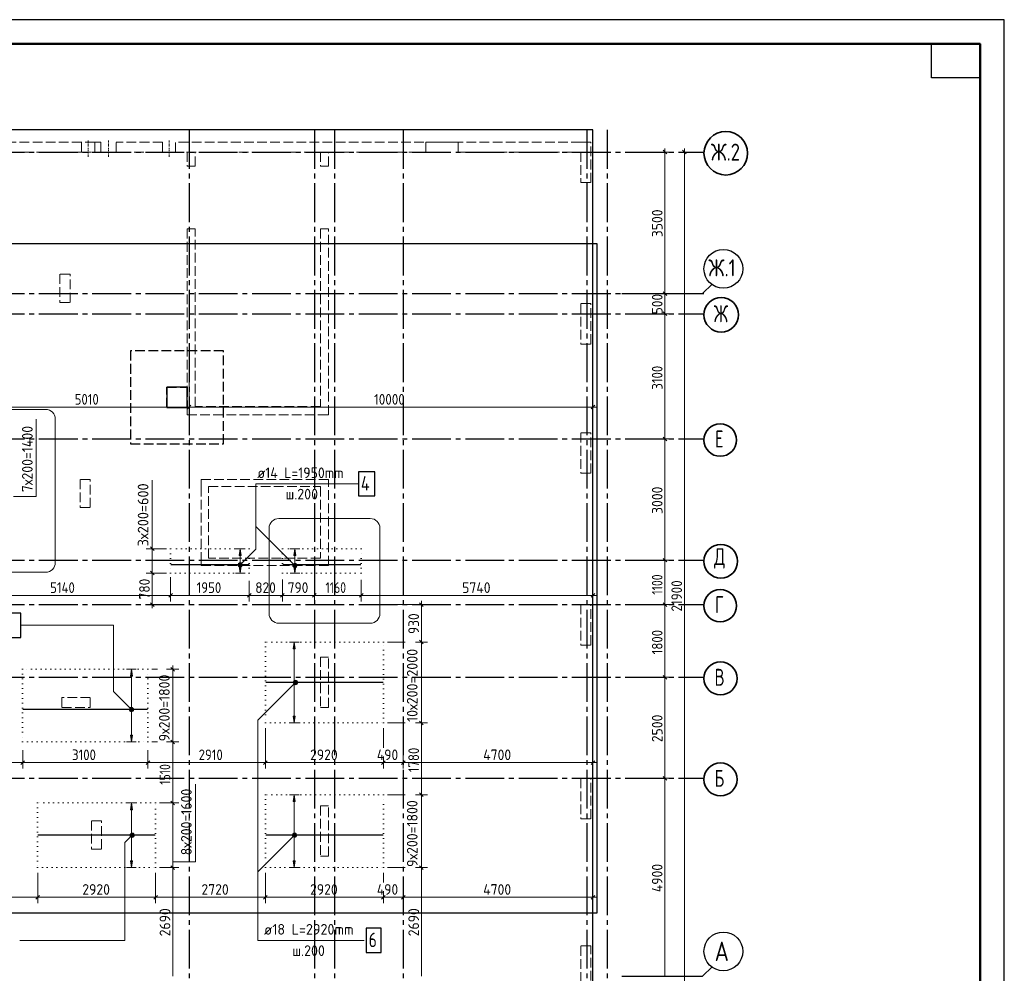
# Model space of a CAD drawing. Header units: millimetres. Extents: x 0 to 50400, y 0 to 35640.
# Tile 8 of 8: x 26019 to 50400, y 12036 to 35640. Entities that reach past the tile are written whole.
import ezdxf

# ---------------------------------------------------------------- set-up
doc = ezdxf.new("R2010")
doc.units = ezdxf.units.MM
for name, pattern in [('______2', [324, 240, -84]), ('______5', [1320, 960, -120, 120, -120]), ('______9', [120, 0, -120])]:
    doc.linetypes.add(name, pattern=pattern)
for name, color, linetype, lineweight in [('Standard', 7, 'Continuous', 25), ('ДОП Верх по Х', 7, 'Continuous', 25), ('ЖБ Лента фундамента под плитной частью', 52, 'Continuous', 50), ('ЖБ Пилон', 7, 'Continuous', 35), ('ЖБ Плита Фундамента верхний уровень', 7, 'Continuous', 35), ('ЖБ Стена верхний уровень', 7, 'Continuous', 35), ('Общий01', 7, 'Continuous', 13), ('Позиционная метка номер позиции', 7, 'Continuous', 13), ('Размерная линия_ общее', 7, 'Continuous', 13), ('Тени', 7, 'Continuous', 13)]:
    doc.layers.add(name, color=color, linetype=linetype, lineweight=lineweight)
doc.layers.add('Оси', color=7, linetype='______5', lineweight=13, true_color=0x656565)
doc.styles.add('ISOCPEUR', font='txt')

msp = doc.modelspace()

# ---------------------------------------------------------------- hatches: boundary and pattern name
at = {"layer": 'ДОП Верх по Х', "linetype": 'Continuous', "lineweight": 13, "transparency": 33554687}
for points in [[(31503, 22375), (31479, 22543), (31455, 22375)], [(32857, 22375), (32833, 22543), (32809, 22375)], [(32841, 20066), (32817, 20234), (32793, 20066)], [(28810, 19394), (28786, 19562), (28762, 19394)], [(32841, 16286), (32817, 16454), (32793, 16286)], [(28810, 16086), (28786, 16254), (28762, 16086)]]:
    msp.add_hatch(color=7, dxfattribs=at).paths.add_polyline_path(points)
for points in [[(31503, 22111), (31479, 21943), (31455, 22111)], [(32857, 22111), (32833, 21943), (32809, 22111)], [(32841, 18402), (32817, 18234), (32793, 18402)], [(28810, 17930), (28786, 17762), (28762, 17930)], [(28810, 14822), (28786, 14654), (28762, 14822)], [(32841, 14822), (32817, 14654), (32793, 14822)]]:
    msp.add_hatch(color=7, dxfattribs=at).paths.add_polyline_path(points, flags=16)
at = {"layer": 'Позиционная метка номер позиции', "linetype": 'Continuous', "lineweight": 13, "transparency": 33554687}
for points in [[(31441, 22181), (31531, 22129), (31465, 22195)], [(31465, 22195), (31531, 22129), (31531, 22157)], [(31465, 22195), (31531, 22157), (31493, 22195)], [(31493, 22195), (31531, 22157), (31517, 22181)], [(31427, 22157), (31517, 22105), (31441, 22181)], [(31427, 22129), (31493, 22091), (31427, 22157)], [(31427, 22157), (31493, 22091), (31517, 22105)], [(31465, 22091), (31427, 22129), (31441, 22105)], [(31427, 22129), (31465, 22091), (31493, 22091)], [(31441, 22181), (31517, 22105), (31531, 22129)], [(32795, 22094), (32847, 22184), (32781, 22119)], [(32781, 22119), (32847, 22184), (32820, 22184)], [(32781, 22119), (32820, 22184), (32781, 22146)], [(32781, 22146), (32820, 22184), (32795, 22171)], [(32795, 22094), (32871, 22171), (32847, 22184)], [(32820, 22080), (32871, 22171), (32795, 22094)], [(32820, 22080), (32885, 22146), (32871, 22171)], [(32847, 22080), (32885, 22146), (32820, 22080)], [(32847, 22080), (32885, 22119), (32885, 22146)], [(32885, 22119), (32847, 22080), (32871, 22094)], [(32886, 19196), (32810, 19272), (32796, 19248)], [(32900, 19220), (32834, 19286), (32810, 19272)], [(32900, 19220), (32810, 19272), (32886, 19196)], [(32900, 19248), (32862, 19286), (32834, 19286)], [(32900, 19248), (32834, 19286), (32900, 19220)], [(32862, 19286), (32900, 19248), (32886, 19272)], [(32886, 19196), (32796, 19248), (32862, 19182)], [(32862, 19182), (32796, 19248), (32796, 19220)], [(32862, 19182), (32796, 19220), (32834, 19182)], [(32834, 19182), (32796, 19220), (32810, 19196)], [(28745, 18524), (28797, 18614), (28732, 18549)], [(28732, 18549), (28797, 18614), (28770, 18614)], [(28732, 18549), (28770, 18614), (28732, 18576)], [(28732, 18576), (28770, 18614), (28745, 18601)], [(28745, 18524), (28822, 18601), (28797, 18614)], [(28770, 18510), (28822, 18601), (28745, 18524)], [(28770, 18510), (28835, 18576), (28822, 18601)], [(28797, 18510), (28835, 18576), (28770, 18510)], [(28797, 18510), (28835, 18549), (28835, 18576)], [(28835, 18549), (28797, 18510), (28822, 18524)], [(28844, 15416), (28767, 15492), (28753, 15468)], [(28844, 15416), (28753, 15468), (28819, 15402)], [(28819, 15402), (28753, 15468), (28753, 15440)], [(28819, 15402), (28753, 15440), (28792, 15402)], [(28792, 15402), (28753, 15440), (28767, 15416)], [(28857, 15440), (28792, 15506), (28767, 15492)], [(28857, 15440), (28767, 15492), (28844, 15416)], [(28857, 15468), (28819, 15506), (28792, 15506)], [(28857, 15468), (28792, 15506), (28857, 15440)], [(28819, 15506), (28857, 15468), (28844, 15492)], [(32862, 15416), (32786, 15492), (32772, 15468)], [(32862, 15416), (32772, 15468), (32838, 15402)], [(32838, 15402), (32772, 15468), (32772, 15440)], [(32838, 15402), (32772, 15440), (32810, 15402)], [(32810, 15402), (32772, 15440), (32786, 15416)], [(32876, 15440), (32810, 15506), (32786, 15492)], [(32876, 15440), (32786, 15492), (32862, 15416)], [(32876, 15468), (32838, 15506), (32810, 15506)], [(32876, 15468), (32810, 15506), (32876, 15440)], [(32838, 15506), (32876, 15468), (32862, 15492)]]:
    msp.add_hatch(color=7, dxfattribs=at).paths.add_polyline_path(points)

# ---------------------------------------------------------------- linework, layer by layer
at = {"layer": 'Standard', "color": 7, "linetype": 'Continuous', "lineweight": 35, "transparency": 33554687}
for p, q in [((49800, 33120), (49800, 24600)), ((49800, 32640), (49800, 24120))]:
    msp.add_line(p, q, dxfattribs=at)
at = {"layer": 'Standard', "color": 7, "linetype": 'Continuous', "lineweight": 50, "transparency": 33554687}
msp.add_line((49800, 32520), (49800, 27840), dxfattribs=at)
at = {"layer": 'Standard', "color": 7, "linetype": 'Continuous', "lineweight": 25, "transparency": 33554687}
for points in [[(0, 0), (50400, 0), (50400, 35640), (0, 35640), (0, 0)], [(49800, 35040), (49800, 34200), (48600, 34200), (48600, 35040), (49800, 35040)]]:
    msp.add_lwpolyline(points, close=True, dxfattribs=at)
at = {"layer": 'Standard', "color": 7, "linetype": 'Continuous', "lineweight": 50, "transparency": 33554687}
msp.add_lwpolyline([(2400, 35040), (49800, 35040), (49800, 600), (2400, 600), (2400, 35040)], close=True, dxfattribs=at)
at = {"layer": 'Standard', "color": 254, "linetype": 'Continuous', "lineweight": -3, "true_color": 0xc4c4ff, "transparency": 33554687}
msp.add_lwpolyline([(11455, 13532), (40318, 13532), (40318, 30092), (11455, 30092), (11455, 13532)], dxfattribs=at)
at = {"layer": 'ДОП Верх по Х', "color": 7, "linetype": 'Continuous', "lineweight": 13, "transparency": 33554687}
for p, q in [((31479, 22543), (31359, 22543)), ((31479, 22543), (31455, 22375)), ((31503, 22375), (31479, 22543)), ((31479, 22543), (31599, 22543)), ((31479, 22543), (31479, 22543)), ((32833, 22543), (32713, 22543)), ((32833, 22543), (32809, 22375)), ((32857, 22375), (32833, 22543)), ((32833, 22543), (32953, 22543)), ((32833, 22543), (32833, 22543)), ((31455, 22375), (31503, 22375)), ((31479, 22111), (31479, 22375)), ((32809, 22375), (32857, 22375)), ((32833, 22111), (32833, 22375)), ((31479, 21943), (31359, 21943)), ((31479, 21943), (31455, 22111)), ((31455, 22111), (31503, 22111)), ((31503, 22111), (31479, 21943)), ((31479, 21943), (31599, 21943)), ((31479, 21943), (31479, 21943)), ((32833, 21943), (32713, 21943)), ((32833, 21943), (32809, 22111)), ((32809, 22111), (32857, 22111)), ((32857, 22111), (32833, 21943)), ((32833, 21943), (32953, 21943)), ((32833, 21943), (32833, 21943)), ((32817, 20234), (32697, 20234)), ((32817, 20234), (32793, 20066)), ((32793, 20066), (32841, 20066)), ((32841, 20066), (32817, 20234)), ((32817, 20234), (32937, 20234)), ((32817, 20234), (32817, 20234)), ((32817, 18402), (32817, 20066)), ((28786, 19562), (28666, 19562)), ((28786, 19562), (28762, 19394)), ((28810, 19394), (28786, 19562)), ((28786, 19562), (28906, 19562)), ((28786, 19562), (28786, 19562)), ((28762, 19394), (28810, 19394)), ((28786, 17930), (28786, 19394)), ((32817, 18234), (32793, 18402)), ((32793, 18402), (32841, 18402)), ((32841, 18402), (32817, 18234)), ((32817, 18234), (32697, 18234)), ((32817, 18234), (32937, 18234)), ((32817, 18234), (32817, 18234)), ((28786, 17762), (28762, 17930)), ((28762, 17930), (28810, 17930)), ((28810, 17930), (28786, 17762)), ((28786, 17762), (28666, 17762)), ((28786, 17762), (28906, 17762)), ((28786, 17762), (28786, 17762)), ((32817, 16454), (32697, 16454)), ((32817, 16454), (32793, 16286)), ((32841, 16286), (32817, 16454)), ((32817, 16454), (32937, 16454)), ((32817, 16454), (32817, 16454)), ((28786, 16254), (28666, 16254)), ((28786, 16254), (28762, 16086)), ((28810, 16086), (28786, 16254)), ((28786, 16254), (28906, 16254)), ((28786, 16254), (28786, 16254)), ((32793, 16286), (32841, 16286)), ((32817, 14822), (32817, 16286)), ((28762, 16086), (28810, 16086)), ((28786, 14822), (28786, 16086)), ((28786, 14654), (28666, 14654)), ((28786, 14654), (28762, 14822)), ((28762, 14822), (28810, 14822)), ((28810, 14822), (28786, 14654)), ((28786, 14654), (28906, 14654)), ((28786, 14654), (28786, 14654)), ((32817, 14654), (32697, 14654)), ((32817, 14654), (32793, 14822)), ((32793, 14822), (32841, 14822)), ((32841, 14822), (32817, 14654)), ((32817, 14654), (32937, 14654)), ((32817, 14654), (32817, 14654))]:
    msp.add_line(p, q, dxfattribs=at)
at = {"layer": 'ДОП Верх по Х', "color": 7, "linetype": 'Continuous', "lineweight": 25, "transparency": 33554687}
for p, q in [((31697, 22143), (29761, 22143)), ((31697, 22143), (29761, 22143)), ((34467, 22143), (32531, 22143)), ((34467, 22143), (32531, 22143)), ((35016, 19234), (32114, 19234)), ((35016, 19234), (32114, 19234)), ((29183, 18562), (26097, 18562)), ((29183, 18562), (26097, 18562)), ((29371, 15454), (26469, 15454)), ((29371, 15454), (26469, 15454)), ((35016, 15454), (32114, 15454)), ((35016, 15454), (32114, 15454))]:
    msp.add_line(p, q, dxfattribs=at)
for points in [[(34408, 23852), (34816, 23852), (34816, 24452), (34408, 24452), (34408, 23852)], [(25676, 20351), (26048, 20351), (26048, 20951), (25676, 20951), (25676, 20351)], [(34600, 12551), (34972, 12551), (34972, 13151), (34600, 13151), (34600, 12551)]]:
    msp.add_lwpolyline(points, dxfattribs=at)
at = {"layer": 'ЖБ Лента фундамента под плитной частью', "color": 253, "linetype": '______2', "lineweight": -3, "true_color": 0xa0a0a0, "transparency": 33554687}
for p, q in [((31065, 27442), (28765, 27442)), ((28765, 27442), (28765, 25142)), ((31065, 25142), (31065, 27442)), ((29665, 26542), (30165, 26542)), ((29665, 26042), (29665, 26542)), ((30165, 26542), (30165, 26042)), ((30165, 26042), (29665, 26042)), ((28765, 25142), (31065, 25142))]:
    msp.add_line(p, q, dxfattribs=at)
at = {"layer": 'ЖБ Пилон', "color": 253, "linetype": '______2', "lineweight": 13, "true_color": 0xa0a0a0, "transparency": 33554687}
for p, q in [((27265, 29342), (27015, 29342)), ((27015, 29342), (27015, 28642)), ((27265, 28642), (27265, 29342)), ((27015, 28642), (27265, 28642)), ((40165, 28612), (39915, 28612)), ((39915, 28612), (39915, 27612)), ((40165, 27612), (40165, 28612)), ((39915, 27612), (40165, 27612)), ((40165, 25412), (39915, 25412)), ((39915, 25412), (39915, 24412)), ((40165, 24412), (40165, 25412)), ((39915, 24412), (40165, 24412)), ((27765, 24262), (27515, 24262)), ((27515, 24262), (27515, 23562)), ((27765, 23562), (27765, 24262)), ((27515, 23562), (27765, 23562)), ((40165, 21162), (39915, 21162)), ((39915, 21162), (39915, 20162)), ((40165, 20162), (40165, 21162)), ((39915, 20162), (40165, 20162)), ((27765, 18862), (27065, 18862)), ((27065, 18862), (27065, 18612)), ((27765, 18612), (27765, 18862)), ((27065, 18612), (27765, 18612)), ((40165, 16862), (39915, 16862)), ((39915, 16862), (39915, 15862)), ((40165, 15862), (40165, 16862)), ((39915, 15862), (40165, 15862)), ((28045, 15812), (27795, 15812)), ((27795, 15812), (27795, 15112)), ((28045, 15112), (28045, 15812)), ((27795, 15112), (28045, 15112))]:
    msp.add_line(p, q, dxfattribs=at)
at = {"layer": 'ЖБ Плита Фундамента верхний уровень', "color": 253, "linetype": 'Continuous', "lineweight": -3, "true_color": 0xa0a0a0, "transparency": 33554687}
for p, q in [((40215, 32912), (8715, 32912)), ((40215, 10012), (40215, 32912)), ((30165, 26542), (29665, 26542)), ((29665, 26542), (29665, 26042)), ((30165, 26042), (30165, 26542)), ((29665, 26042), (30165, 26042))]:
    msp.add_line(p, q, dxfattribs=at)
at = {"layer": 'ЖБ Стена верхний уровень', "color": 253, "linetype": '______2', "lineweight": 13, "true_color": 0xa0a0a0, "transparency": 33554687}
for p, q in [((27553, 32612), (9015, 32612)), ((27553, 32612), (27553, 32362)), ((27878, 32612), (27553, 32612)), ((27878, 32362), (27878, 32612)), ((28027, 32612), (27878, 32612)), ((28027, 32612), (28027, 32362)), ((28404, 32362), (28404, 32612)), ((29553, 32612), (28404, 32612)), ((29553, 32612), (29553, 32362)), ((29878, 32362), (29878, 32612)), ((39915, 32612), (29878, 32612)), ((36875, 32612), (36075, 32612)), ((36075, 32612), (36075, 32362)), ((36875, 32362), (36875, 32612)), ((40165, 32612), (39915, 32612)), ((40165, 31612), (40165, 32612)), ((9265, 32362), (27553, 32362)), ((27553, 32362), (27878, 32362)), ((27878, 32362), (36075, 32362)), ((28027, 32362), (28404, 32362)), ((29553, 32362), (29878, 32362)), ((30365, 32362), (30165, 32362)), ((30165, 32362), (30165, 32012)), ((30365, 32012), (30365, 32362)), ((33665, 32362), (33465, 32362)), ((33465, 32362), (33465, 32012)), ((33665, 32012), (33665, 32362)), ((36875, 32362), (39915, 32362)), ((39915, 32362), (39915, 31612)), ((30165, 32012), (30365, 32012)), ((33465, 32012), (33665, 32012)), ((39915, 31612), (40165, 31612)), ((30165, 30462), (30165, 26062)), ((30365, 30462), (30165, 30462)), ((30365, 26062), (30365, 30462)), ((33465, 30462), (33465, 26062)), ((33665, 30462), (33465, 30462)), ((33665, 25862), (33665, 30462)), ((30165, 26062), (30165, 25862)), ((30165, 25862), (33465, 25862)), ((33465, 26062), (30365, 26062)), ((33465, 25862), (33665, 25862)), ((33665, 24262), (30515, 24262)), ((30515, 24262), (30515, 24082)), ((33665, 24082), (33665, 24262)), ((30515, 24082), (30515, 22312)), ((30695, 22312), (30695, 24082)), ((30695, 24082), (33465, 24082)), ((33465, 24082), (33465, 22312)), ((33665, 22132), (33665, 24082)), ((30515, 22312), (30515, 22132)), ((33465, 22312), (30695, 22312)), ((30515, 22132), (33465, 22132)), ((33465, 22132), (33665, 22132)), ((33665, 19862), (33465, 19862)), ((33465, 19862), (33465, 18612)), ((33665, 18612), (33665, 19862)), ((33465, 18612), (33665, 18612)), ((33665, 16182), (33465, 16182)), ((33465, 16182), (33465, 14932)), ((33665, 14932), (33665, 16182)), ((33465, 14932), (33665, 14932)), ((40165, 12712), (39915, 12712)), ((39915, 12712), (39915, 10562)), ((40165, 10562), (40165, 12712))]:
    msp.add_line(p, q, dxfattribs=at)
at = {"layer": 'ЖБ Стена верхний уровень', "color": 253, "linetype": '______2', "lineweight": 18, "true_color": 0xa0a0a0, "transparency": 33554687}
for points in [[(27716, 32612), (27716, 32654), (27716, 32612)], [(27716, 32596), (27716, 32579), (27716, 32596)], [(27716, 32520), (27716, 32562), (27716, 32520)], [(27716, 32505), (27716, 32489), (27716, 32505)], [(27716, 32430), (27716, 32472), (27716, 32430)], [(27716, 32413), (27716, 32397), (27716, 32413)], [(27716, 32338), (27716, 32380), (27716, 32338)], [(27716, 32323), (27716, 32306), (27716, 32323)], [(27716, 32244), (27716, 32285), (27716, 32244)]]:
    msp.add_lwpolyline(points, dxfattribs=at)
at = {"layer": 'ЖБ Стена верхний уровень', "color": 253, "linetype": '______2', "lineweight": 13, "true_color": 0xa0a0a0, "transparency": 33554687}
for points in [[(28216, 32612), (28216, 32654), (28216, 32612)], [(28216, 32596), (28216, 32579), (28216, 32596)], [(28216, 32520), (28216, 32562), (28216, 32520)], [(28216, 32505), (28216, 32489), (28216, 32505)], [(28216, 32430), (28216, 32472), (28216, 32430)], [(29716, 32612), (29716, 32654), (29716, 32612)], [(29716, 32596), (29716, 32579), (29716, 32596)], [(29716, 32520), (29716, 32562), (29716, 32520)], [(29716, 32505), (29716, 32489), (29716, 32505)], [(29716, 32430), (29716, 32472), (29716, 32430)], [(28216, 32413), (28216, 32397), (28216, 32413)], [(28216, 32338), (28216, 32380), (28216, 32338)], [(28216, 32323), (28216, 32306), (28216, 32323)], [(28216, 32244), (28216, 32285), (28216, 32244)], [(29716, 32413), (29716, 32397), (29716, 32413)], [(29716, 32338), (29716, 32380), (29716, 32338)], [(29716, 32323), (29716, 32306), (29716, 32323)], [(29716, 32244), (29716, 32285), (29716, 32244)]]:
    msp.add_lwpolyline(points, dxfattribs=at)
at = {"layer": 'Общий01', "color": 240, "linetype": 'Continuous', "lineweight": 18, "transparency": 33554687}
for p, q in [((21398, 25994), (26661, 25994)), ((26901, 25754), (26901, 22203)), ((32435, 23292), (34699, 23292)), ((32195, 20941), (32195, 23052)), ((34939, 23052), (34939, 20941)), ((26661, 21963), (21398, 21963)), ((34699, 20701), (32435, 20701))]:
    msp.add_line(p, q, dxfattribs=at)
at = {"layer": 'Общий01', "color": 7, "linetype": 'Continuous', "lineweight": 13, "transparency": 33554687}
msp.add_line((29301, 22543), (29301, 24243), dxfattribs=at)
for points in [[(25866, 23836), (26426, 23836), (26426, 25756)], [(29808, 14796), (30368, 14796), (30368, 16716)]]:
    msp.add_lwpolyline(points, dxfattribs=at)
at = {"layer": 'Общий01', "color": 240, "linetype": 'Continuous', "lineweight": 18, "transparency": 33554687}
for centre, start, end in [((26661, 25754), 0, 90), ((32435, 23052), 90, 180), ((34699, 23052), 0, 90), ((26661, 22203), 270, 0), ((32435, 20941), 180, 270), ((34699, 20941), 270, 0)]:
    msp.add_arc(centre, 240, start, end, dxfattribs=at)
at = {"layer": 'Оси', "color": 8, "linetype": '______5', "lineweight": -3, "transparency": 33554687}
for p, q in [((30215, 32912), (30215, 8317)), ((33315, 32912), (33315, 8317)), ((33815, 32912), (33815, 8317)), ((35515, 32912), (35515, 8317)), ((40065, 32912), (40065, 8317)), ((40565, 32912), (40565, 8317)), ((8015, 32362), (42963, 32362)), ((8015, 28862), (42963, 28862)), ((8015, 28362), (42963, 28362)), ((8015, 25262), (42963, 25262)), ((8015, 22262), (42963, 22262)), ((8015, 21162), (42963, 21162)), ((8015, 19362), (42963, 19362)), ((8015, 16862), (42963, 16862))]:
    msp.add_line(p, q, dxfattribs=at)
at = {"layer": 'Оси', "color": 7, "linetype": 'Continuous', "lineweight": 25, "transparency": 33554687}
for points in [[(40928, 28862), (42928, 28862), (43163, 29097)], [(40928, 28862), (42928, 28862), (43163, 29097)], [(40928, 11962), (42928, 11962), (43163, 12197)]]:
    msp.add_lwpolyline(points, dxfattribs=at)
at = {"layer": 'Оси', "color": 7, "linetype": 'Continuous', "lineweight": 35, "transparency": 33554687}
for centre, radius in [((43503, 32335), 540), ((43389, 28335), 426), ((43365, 25235), 402), ((43380, 22235), 417), ((43365, 21135), 402), ((43372, 19335), 409), ((43372, 16835), 409)]:
    msp.add_circle(centre, radius, dxfattribs=at)
at = {"layer": 'Оси', "color": 7, "linetype": 'Continuous', "lineweight": 25, "transparency": 33554687}
for centre in [(43443, 29473), (43443, 12578)]:
    msp.add_circle(centre, 480, dxfattribs=at)
at = {"layer": 'Позиционная метка номер позиции', "color": 7, "linetype": 'Continuous', "lineweight": 13, "transparency": 33554687}
for p, q in [((32833, 22132), (31868, 23098)), ((31441, 22181), (31441, 22181)), ((31441, 22105), (31441, 22105)), ((31517, 22181), (31517, 22181)), ((31517, 22105), (31517, 22105)), ((32795, 22171), (32795, 22171)), ((32795, 22094), (32795, 22094)), ((32871, 22171), (32871, 22171)), ((32871, 22094), (32871, 22094)), ((32810, 19272), (32810, 19272)), ((32886, 19272), (32886, 19272)), ((32810, 19196), (32810, 19196)), ((32886, 19196), (32886, 19196)), ((28745, 18601), (28745, 18601)), ((28822, 18601), (28822, 18601)), ((28745, 18524), (28745, 18524)), ((28822, 18524), (28822, 18524)), ((28767, 15492), (28767, 15492)), ((28767, 15416), (28767, 15416)), ((28844, 15492), (28844, 15492)), ((28844, 15416), (28844, 15416)), ((32824, 15454), (31915, 14545)), ((32786, 15492), (32786, 15492)), ((32786, 15416), (32786, 15416)), ((32862, 15492), (32862, 15492)), ((32862, 15416), (32862, 15416))]:
    msp.add_line(p, q, dxfattribs=at)
for points in [[(31479, 22143), (31868, 22532), (31868, 24152), (34408, 24152)], [(28784, 18562), (28338, 19008), (28338, 20651), (26048, 20651)], [(32848, 19234), (31915, 18301), (31915, 12851), (34545, 12851)], [(28805, 15454), (28622, 15270), (28622, 12851), (26022, 12851)]]:
    msp.add_lwpolyline(points, dxfattribs=at)
for centre in [(31479, 22143), (32833, 22132), (32848, 19234), (28784, 18562), (28805, 15454), (32824, 15454)]:
    msp.add_circle(centre, 54, dxfattribs=at)
at = {"layer": 'Размерная линия_ общее', "color": 7, "linetype": 'Continuous', "lineweight": 13, "transparency": 33554687}
for p, q in [((41997, 32362), (41997, 32452)), ((42480, 32362), (42480, 32452)), ((41997, 32362), (41847, 32362)), ((41997, 32362), (42147, 32362)), ((41997, 28862), (41997, 32362)), ((42480, 32362), (42330, 32362)), ((42480, 32362), (42630, 32362)), ((42480, 32362), (42648, 32362)), ((41997, 28862), (41847, 28862)), ((41997, 28862), (42147, 28862)), ((41997, 28362), (41997, 28862)), ((41997, 28362), (41847, 28362)), ((41997, 28362), (42147, 28362)), ((41997, 25262), (41997, 28362)), ((40215, 26051), (40215, 28262)), ((30215, 26051), (30215, 26201)), ((40215, 26051), (40215, 26201)), ((25205, 26051), (30215, 26051)), ((30215, 26051), (30215, 25901)), ((30215, 26051), (40215, 26051)), ((40215, 26051), (40215, 25901)), ((40215, 26051), (40305, 26051)), ((41997, 25262), (41847, 25262)), ((41997, 25262), (42147, 25262)), ((41997, 22262), (41997, 25262)), ((29301, 22543), (29151, 22543)), ((29301, 22543), (29301, 22633)), ((29301, 22543), (29451, 22543)), ((29301, 22543), (29654, 22543)), ((29301, 21943), (29301, 22543)), ((41997, 22262), (41847, 22262)), ((41997, 22262), (42147, 22262)), ((41997, 21162), (41997, 22262)), ((29301, 21943), (29151, 21943)), ((29301, 21943), (29451, 21943)), ((29301, 21943), (29655, 21943)), ((40215, 21390), (40215, 22162)), ((29755, 21390), (29755, 21540)), ((31705, 21390), (31705, 21540)), ((32525, 21390), (32525, 21540)), ((33315, 21390), (33315, 21540)), ((34475, 21390), (34475, 21540)), ((40215, 21390), (40215, 21540)), ((24615, 21390), (29755, 21390)), ((29755, 21390), (29755, 21240)), ((29755, 21390), (31705, 21390)), ((31705, 21390), (31705, 21240)), ((31705, 21390), (32525, 21390)), ((32525, 21390), (32525, 21240)), ((32525, 21390), (33315, 21390)), ((33315, 21390), (33315, 21240)), ((33315, 21390), (33315, 21390)), ((33315, 21390), (34475, 21390)), ((34475, 21390), (34475, 21240)), ((34475, 21390), (40215, 21390)), ((35967, 21163), (35967, 21253)), ((40215, 21390), (40215, 21240)), ((40215, 21390), (40305, 21390)), ((29301, 21163), (29151, 21163)), ((29301, 21163), (29451, 21163)), ((29301, 21163), (29426, 21163)), ((29301, 21163), (29301, 21073)), ((35967, 21163), (35185, 21163)), ((35967, 21163), (35817, 21163)), ((35967, 21163), (36117, 21163)), ((35967, 20234), (35967, 21163)), ((41997, 21162), (41847, 21162)), ((41997, 21162), (42147, 21162)), ((41997, 19362), (41997, 21162)), ((35567, 20234), (35125, 20234)), ((35967, 20234), (35817, 20234)), ((35967, 20234), (36117, 20234)), ((35967, 18234), (35967, 20234)), ((29428, 19562), (29290, 19562)), ((29808, 19562), (29658, 19562)), ((29808, 19562), (29772, 19562)), ((29808, 19562), (29808, 19652)), ((29808, 19562), (29958, 19562)), ((29808, 17762), (29808, 19562)), ((41997, 19362), (41847, 19362)), ((41997, 19362), (42147, 19362)), ((41997, 16862), (41997, 19362)), ((35025, 17615), (35025, 18105)), ((35567, 18234), (35125, 18234)), ((35967, 18234), (35817, 18234)), ((35967, 18234), (36117, 18234)), ((35967, 16454), (35967, 18234)), ((29428, 17762), (29290, 17762)), ((29808, 17762), (29658, 17762)), ((29808, 17762), (29772, 17762)), ((29808, 17762), (29958, 17762)), ((29808, 16253), (29808, 17762)), ((40215, 17252), (40215, 17782)), ((26095, 17252), (26095, 17402)), ((29195, 17252), (29195, 17402)), ((32105, 17252), (32105, 17402)), ((35025, 17252), (35025, 17402)), ((35515, 17252), (35515, 17402)), ((40215, 17252), (40215, 17402)), ((24445, 17252), (26095, 17252)), ((26095, 17252), (26095, 17102)), ((26095, 17252), (29195, 17252)), ((29195, 17252), (29195, 17102)), ((29195, 17252), (32105, 17252)), ((32105, 17252), (32105, 17102)), ((32105, 17252), (35025, 17252)), ((35025, 17252), (35025, 17102)), ((35025, 17252), (35515, 17252)), ((35515, 17252), (35515, 17102)), ((35515, 17252), (40215, 17252)), ((40215, 17252), (40215, 17102)), ((40215, 17252), (40305, 17252)), ((41997, 16862), (41847, 16862)), ((41997, 16862), (42147, 16862)), ((41997, 11962), (41997, 16862)), ((35567, 16454), (35125, 16454)), ((35967, 16454), (35817, 16454)), ((35967, 16454), (36117, 16454)), ((35967, 14654), (35967, 16454)), ((29808, 16253), (29658, 16253)), ((29808, 16253), (29958, 16253)), ((29808, 14653), (29808, 16253)), ((29808, 14653), (29658, 14653)), ((29808, 14653), (29958, 14653)), ((29808, 11963), (29808, 14653)), ((35567, 14654), (35125, 14654)), ((35967, 14654), (35817, 14654)), ((35967, 14654), (36117, 14654)), ((35967, 11964), (35967, 14654)), ((35025, 14283), (35025, 14525)), ((24275, 13919), (26465, 13919)), ((26465, 13919), (26465, 14069)), ((26465, 13919), (26465, 13769)), ((26465, 13919), (29385, 13919)), ((29385, 13919), (29385, 14069)), ((29385, 13919), (29385, 13769)), ((29385, 13919), (32105, 13919)), ((32105, 13919), (32105, 14069)), ((32105, 13919), (32105, 13769)), ((32105, 13919), (35025, 13919)), ((35025, 13919), (35025, 14069)), ((35025, 13919), (35025, 13769)), ((35025, 13919), (35515, 13919)), ((35515, 13919), (35515, 14069)), ((35515, 13919), (35515, 13769)), ((35515, 13919), (40215, 13919)), ((40215, 13919), (40215, 14069)), ((40215, 13919), (40215, 13769)), ((40215, 13919), (40215, 12062)), ((40215, 13919), (40305, 13919))]:
    msp.add_line(p, q, dxfattribs=at)
at = {"layer": 'Размерная линия_ общее', "color": 7, "linetype": 'Continuous', "lineweight": 25, "transparency": 33554687}
for p, q in [((42042, 32317), (41952, 32407)), ((42525, 32317), (42435, 32407)), ((42042, 28817), (41952, 28907)), ((42042, 28317), (41952, 28407)), ((30170, 26006), (30260, 26096)), ((40170, 26006), (40260, 26096)), ((42042, 25217), (41952, 25307)), ((29346, 22498), (29256, 22588)), ((42042, 22217), (41952, 22307)), ((29346, 21898), (29256, 21988)), ((29710, 21345), (29800, 21435)), ((31660, 21345), (31750, 21435)), ((32480, 21345), (32570, 21435)), ((33270, 21345), (33360, 21435)), ((34430, 21345), (34520, 21435)), ((40170, 21345), (40260, 21435)), ((29346, 21118), (29256, 21208)), ((36012, 21118), (35922, 21208)), ((42042, 21117), (41952, 21207)), ((36012, 20189), (35922, 20279)), ((29853, 19517), (29763, 19607)), ((42042, 19317), (41952, 19407)), ((36012, 18189), (35922, 18279)), ((29853, 17717), (29763, 17807)), ((26050, 17207), (26140, 17297)), ((29150, 17207), (29240, 17297)), ((32060, 17207), (32150, 17297)), ((34980, 17207), (35070, 17297)), ((35470, 17207), (35560, 17297)), ((40170, 17207), (40260, 17297)), ((42042, 16817), (41952, 16907)), ((36012, 16409), (35922, 16499)), ((29853, 16208), (29763, 16298)), ((29853, 14608), (29763, 14698)), ((36012, 14609), (35922, 14699)), ((26420, 13874), (26510, 13964)), ((29340, 13874), (29430, 13964)), ((32060, 13874), (32150, 13964)), ((34980, 13874), (35070, 13964)), ((35470, 13874), (35560, 13964)), ((40170, 13874), (40260, 13964))]:
    msp.add_line(p, q, dxfattribs=at)
at = {"layer": 'Размерная линия_ общее', "color": 7, "linetype": 'Continuous', "lineweight": 13, "transparency": 33554687}
for points in [[(42480, 10462), (42480, 20945), (42480, 20945), (42480, 32362)], [(30215, 26051), (30215, 26071), (30215, 26071), (30215, 27468)], [(29301, 21163), (29301, 21188), (29301, 21188), (29301, 21943)], [(29755, 21390), (29755, 21411), (29755, 21411), (29755, 21411), (29755, 21411), (29755, 21411), (29755, 21411), (29755, 21411), (29755, 21411), (29755, 21411), (29755, 21411), (29755, 21843)], [(31705, 21390), (31705, 21411), (31705, 21411), (31705, 21411), (31705, 21411), (31705, 21411), (31705, 21411), (31705, 21411), (31705, 21411), (31705, 21748)], [(32525, 21390), (32525, 21411), (32525, 21411), (32525, 21411), (32525, 21411), (32525, 21411), (32525, 21411), (32525, 21787)], [(34475, 21390), (34475, 21411), (34475, 21411), (34475, 21776)], [(35967, 20234), (35946, 20234), (35946, 20234), (35910, 20234)], [(32105, 17252), (32105, 17272), (32105, 17272), (32105, 17272), (32105, 17272), (32105, 17272), (32105, 17272), (32105, 18105)], [(35967, 18234), (35946, 18234), (35946, 18234), (35910, 18234)], [(26095, 17252), (26095, 17272), (26095, 17272), (26095, 17272), (26095, 17272), (26095, 17272), (26095, 17272), (26095, 17272), (26095, 17272), (26095, 17272), (26095, 17272), (26095, 17562)], [(29195, 17252), (29195, 17272), (29195, 17272), (29195, 17272), (29195, 17272), (29195, 17272), (29195, 17272), (29195, 17272), (29195, 17272), (29195, 17562)], [(35515, 17252), (35515, 17272), (35515, 17272), (35515, 17741)], [(35025, 17252), (35025, 17272), (35025, 17272)], [(35967, 16454), (35946, 16454), (35946, 16454), (35946, 16454), (35946, 16454), (35919, 16454), (35919, 16454), (35910, 16454)], [(29808, 16253), (29788, 16253), (29788, 16253), (29775, 16253), (29775, 16253), (29480, 16253)], [(29808, 14653), (29788, 14653), (29788, 14653), (29779, 14653), (29779, 14653), (29480, 14653)], [(35967, 14654), (35946, 14654), (35946, 14654), (35946, 14654), (35946, 14654), (35927, 14654), (35927, 14654), (35910, 14654)], [(26465, 13919), (26465, 13940), (26465, 13940), (26465, 13940), (26465, 13940), (26465, 13940), (26465, 13940), (26465, 13940), (26465, 13940), (26465, 13940), (26465, 13940), (26465, 14525)], [(29385, 13919), (29385, 13940), (29385, 13940), (29385, 13940), (29385, 13940), (29385, 13940), (29385, 13940), (29385, 13940), (29385, 13940), (29385, 14525)], [(32105, 13919), (32105, 13940), (32105, 13940), (32105, 13940), (32105, 13940), (32105, 13940), (32105, 13940), (32105, 14525)], [(35515, 13919), (35515, 13940), (35515, 13940), (35515, 14249)], [(35025, 13919), (35025, 13940), (35025, 13940)]]:
    msp.add_lwpolyline(points, dxfattribs=at)
at = {"layer": 'Тени', "color": 7, "linetype": '______9', "lineweight": 13, "transparency": 33554687}
for p, q in [((29754, 22543), (29754, 21943)), ((31704, 22543), (29754, 22543)), ((31704, 21943), (31704, 22543)), ((32524, 22543), (32524, 21943)), ((34474, 22543), (32524, 22543)), ((34474, 21943), (34474, 22543)), ((29754, 21943), (31704, 21943)), ((32524, 21943), (34474, 21943)), ((32105, 20234), (32105, 18234)), ((35025, 20234), (32105, 20234)), ((35025, 18234), (35025, 20234)), ((26090, 19562), (26090, 17762)), ((29190, 19562), (26090, 19562)), ((29190, 17762), (29190, 19562)), ((32105, 18234), (35025, 18234)), ((26090, 17762), (29190, 17762)), ((32105, 16454), (32105, 14654)), ((35025, 16454), (32105, 16454)), ((35025, 14654), (35025, 16454)), ((26460, 16254), (26460, 14654)), ((29380, 16254), (26460, 16254)), ((29380, 14654), (29380, 16254)), ((26460, 14654), (29380, 14654)), ((32105, 14654), (35025, 14654))]:
    msp.add_line(p, q, dxfattribs=at)

# ---------------------------------------------------------------- texts
at = {"layer": 'ДОП Верх по Х', "color": 7, "linetype": 'Continuous', "lineweight": 13, "transparency": 33554687, "attachment_point": 7, "style": 'ISOCPEUR'}
for s, insert, char_height, width in [('\\W0.94;ø14 L=1950mm ', (31901, 24293), 264, 2551.79), ('\\W0.80;4', (34468, 23984), 360, 431.8), ('\\W0.95;ш.200 ', (32601, 23765), 264, 1154.55), ('\\W0.96;ø18 L=2920mm ', (32070, 12992), 264, 2580.63), ('\\W0.78;6', (34660, 12683), 360, 391.69), ('\\W0.95;ш.200 ', (32770, 12464), 264, 1154.56)]:
    msp.add_mtext(s, dxfattribs=dict(at, insert=insert, char_height=char_height, width=width))
at = {"layer": 'Оси', "color": 7, "linetype": 'Continuous', "lineweight": 35, "transparency": 33554687, "attachment_point": 7, "style": 'ISOCPEUR'}
for s, insert, char_height, width in [('\\W0.80;Ж.2', (43136, 32152), 420, 901.62), ('\\W0.82;Ж.1', (43072, 29288), 420, 927.63), ('\\W0.73;Ж', (43205, 28152), 420, 520.63), ('\\W0.68;Е', (43237, 25052), 420, 399.86), ('\\W0.72;Д', (43215, 22052), 420, 480.99), ('\\W0.68;Г', (43237, 20952), 420, 399.86), ('\\W0.70;В', (43225, 19152), 420, 440.8), ('\\W0.70;Б', (43225, 16652), 420, 440.8), ('\\W0.82;А', (43227, 12338), 480, 628.23)]:
    msp.add_mtext(s, dxfattribs=dict(at, insert=insert, char_height=char_height, width=width))
at = {"layer": 'Размерная линия_ общее', "color": 7, "linetype": 'Continuous', "lineweight": 25, "transparency": 33554687, "char_height": 264, "attachment_point": 7, "rotation": 90, "style": 'ISOCPEUR'}
for s, insert, width in [('\\W0.93;3500', (41937, 30256), 861.72), ('\\W0.91;500', (41937, 28349), 674.38), ('\\W0.87;3100', (41937, 26482), 800.28), ('\\W0.94;7х200=1400', (26340, 23945), 1945), ('\\W0.97;3х200=600', (29206, 22604), 1789.72), ('\\W0.93;3000', (41937, 23406), 861.71), ('\\W0.80;1100', (41937, 21409), 738.86), ('\\W0.91;780', (29241, 21289), 674.39), ('\\W0.89;21900', (42420, 20990), 988.26), ('\\W0.91;930', (35907, 20435), 674.38), ('\\W0.87;1800', (41937, 19932), 800.28), ('\\W0.95;10х200=2000', (35871, 18257), 2103.75), ('\\W0.94;9х200=1800', (29732, 17778), 1918.45), ('\\W0.93;2500', (41937, 17756), 861.71), ('\\W0.87;1780', (35907, 17014), 800.28), ('\\W0.80;1510', (29748, 16704), 738.86), ('\\W0.94;8х200=1600', (30277, 14957), 1918.44), ('\\W0.94;9х200=1800', (35871, 14669), 1918.45), ('\\W0.93;4900', (41937, 14043), 888.46), ('\\W0.93;2690', (29748, 12952), 861.71), ('\\W0.93;2690', (35907, 12953), 861.71)]:
    msp.add_mtext(s, dxfattribs=dict(at, insert=insert, width=width))
at = {"layer": 'Размерная линия_ общее', "color": 7, "linetype": 'Continuous', "lineweight": 25, "transparency": 33554687, "char_height": 264, "attachment_point": 7, "style": 'ISOCPEUR'}
for s, insert, width in [('\\W0.87;5010', (27380, 26111), 800.28), ('\\W0.89;10000', (34793, 26111), 988.26), ('\\W0.87;5140', (26772, 21450), 827.3), ('\\W0.87;1950', (30400, 21450), 800.28), ('\\W0.91;820', (31851, 21450), 674.38), ('\\W0.91;790', (32656, 21450), 674.39), ('\\W0.80;1160', (33591, 21450), 738.85), ('\\W0.93;5740', (36975, 21450), 888.46), ('\\W0.87;3100', (27315, 17312), 800.29), ('\\W0.87;2910', (30450, 17312), 800.28), ('\\W0.93;2920', (33209, 17312), 861.73), ('\\W0.92;490', (34863, 17312), 701.33), ('\\W0.93;4700', (37496, 17312), 888.46), ('\\W0.93;2920', (27569, 13979), 861.73), ('\\W0.93;2720', (30519, 13979), 861.71), ('\\W0.93;2920', (33209, 13979), 861.73), ('\\W0.92;490', (34863, 13979), 701.33), ('\\W0.93;4700', (37496, 13979), 888.46)]:
    msp.add_mtext(s, dxfattribs=dict(at, insert=insert, width=width))

doc.saveas('drawing.dxf')
